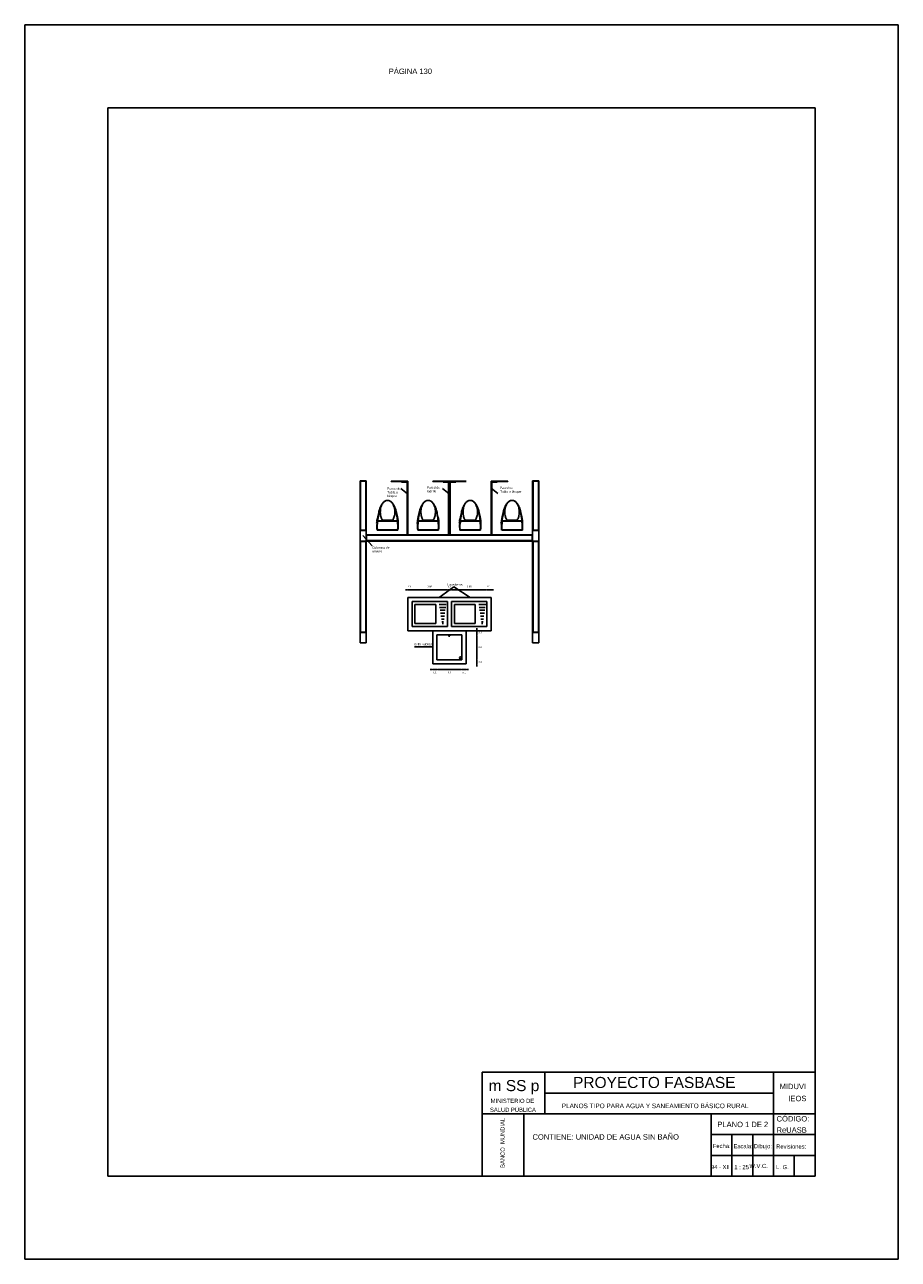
# Model space of a CAD drawing. Header units: metres. Extents: x 2413 to 4131, y 3282 to 4239.
# Tile 5 of 57: x 2510 to 2531, y 4207 to 4237. Entities that reach past the tile are written whole.
import ezdxf
from ezdxf.enums import TextEntityAlignment as Align

# ---------------------------------------------------------------- set-up
doc = ezdxf.new("R2010")
doc.units = ezdxf.units.M
for name, color, linetype in [('Cotas', 7, 'Continuous'), ('Dibujo', 7, 'Continuous'), ('Mobiliario', 7, 'Continuous')]:
    doc.layers.add(name, color=color, linetype=linetype)
doc.styles.add('Annotative', font='arial.ttf')
doc.styles.get("Standard").update_dxf_attribs({"font": 'arial.ttf'})
doc.dimstyles.new('Vero', dxfattribs={"dimtxt": 0.04, "dimasz": 0.03, "dimexe": 1.25, "dimexo": 0.625, "dimgap": 0.05, "dimtad": 2, "dimtih": 1, "dimtoh": 1, "dimtxsty": 'Standard', "dimblk": 'DOT', "dimcen": 0, "dimse1": 1, "dimse2": 1, "dimadec": 0, "dimazin": 0, "dimtfac": 1, "dimtix": 1, "dimtmove": 0, "dimatfit": 2, "dimfxl": 1, "dimarcsym": 2})

# ---------------------------------------------------------------- blocks, each defined once
blk = doc.blocks.new('B11')
for p, q in [((-0.226, 0.356), (-0.218, 0.347)), ((0.272, 0.356), (0.264, 0.347)), ((-0.214, 0.128), (-0.207, 0.137)), ((-0.211, 0.08), (-0.207, 0.059)), ((0.259, 0.128), (0.252, 0.137)), ((0.256, 0.08), (0.253, 0.059))]:
    blk.add_line(p, q)
at = {"linetype": 'Continuous'}
for p, q in [((0.272, 0.356), (-0.226, 0.356)), ((0.264, 0.347), (-0.218, 0.347)), ((-0.229, 0.2), (-0.244, 0.197)), ((-0.239, 0.174), (-0.244, 0.197)), ((-0.225, 0.176), (-0.239, 0.174)), ((0.259, 0.128), (-0.214, 0.128)), ((-0.214, 0.128), (-0.211, 0.08)), ((0.252, 0.137), (-0.207, 0.137)), ((-0.207, 0.059), (-0.162, -0.158)), ((-0.098, 0.117), (0.143, 0.117)), ((0.253, 0.059), (0.207, -0.158)), ((0.259, 0.128), (0.256, 0.08)), ((0.278, 0.125), (0.277, 0.233)), ((-0.143, -0.205), (-0.121, -0.243)), ((0.189, -0.205), (0.166, -0.243))]:
    blk.add_line(p, q, dxfattribs=at)
blk.add_lwpolyline([(0.259, 0.128), (0.272, 0.185), (0.278, 0.241), (0.278, 0.299), (0.272, 0.356)])
for points in [[(-0.233, 0.125), (-0.229, 0.176)], [(-0.233, 0.125), (-0.222, 0.076), (-0.213, 0.033), (-0.205, -0.005), (-0.198, -0.039), (-0.191, -0.068), (-0.185, -0.093), (-0.179, -0.116), (-0.173, -0.136), (-0.173, -0.136), (-0.167, -0.154), (-0.162, -0.171), (-0.156, -0.186), (-0.15, -0.2), (-0.144, -0.213), (-0.139, -0.224), (-0.134, -0.235), (-0.129, -0.244), (-0.129, -0.244), (-0.124, -0.253), (-0.12, -0.261), (-0.115, -0.269), (-0.111, -0.276), (-0.107, -0.282), (-0.103, -0.288), (-0.098, -0.295), (-0.093, -0.301), (-0.093, -0.301), (-0.088, -0.307), (-0.083, -0.313), (-0.077, -0.319), (-0.071, -0.324), (-0.064, -0.33), (-0.057, -0.335), (-0.05, -0.34), (-0.043, -0.344), (-0.043, -0.344), (-0.035, -0.348), (-0.028, -0.352), (-0.019, -0.355), (-0.011, -0.357), (-0.003, -0.359), (0.006, -0.361), (0.014, -0.361), (0.023, -0.362), (0.023, -0.362), (0.031, -0.361), (0.04, -0.361), (0.048, -0.359), (0.057, -0.357), (0.065, -0.355), (0.073, -0.352), (0.081, -0.348), (0.088, -0.344), (0.088, -0.344), (0.096, -0.34), (0.103, -0.335), (0.11, -0.33), (0.116, -0.324), (0.122, -0.319), (0.128, -0.313), (0.134, -0.307), (0.139, -0.301), (0.139, -0.301), (0.143, -0.295), (0.148, -0.288), (0.152, -0.282), (0.157, -0.276), (0.161, -0.269), (0.165, -0.261), (0.17, -0.253), (0.174, -0.244), (0.174, -0.244), (0.179, -0.235), (0.184, -0.224), (0.19, -0.213), (0.196, -0.2), (0.201, -0.186), (0.207, -0.171), (0.213, -0.154), (0.219, -0.136), (0.219, -0.136), (0.225, -0.116), (0.23, -0.093), (0.237, -0.068), (0.243, -0.039), (0.251, -0.005), (0.259, 0.033), (0.268, 0.076), (0.278, 0.125)]]:
    blk.add_lwpolyline(points, dxfattribs=at)
for points in [[(-0.098, 0.117, 0.006181), (-0.101, 0.113, 0.076697), (-0.137, 0.027, 0.063684), (-0.152, -0.084, 0.063684), (-0.137, -0.195, 0.076697), (-0.101, -0.28, 0.107148), (-0.039, -0.343, 0.146855), (0.023, -0.361)], [(0.023, -0.361, 0.146855), (0.085, -0.343, 0.107148), (0.146, -0.28, 0.076697), (0.183, -0.195, 0.063684), (0.197, -0.084, 0.063684), (0.183, 0.027, 0.076697), (0.146, 0.113, 0.006181), (0.143, 0.117)]]:
    blk.add_lwpolyline(points, format="xyb", dxfattribs=at)
for centre, radius, start, end in [((0.289, 0.27), 0.523, 170.5377, 187.7399), ((0.289, 0.27), 0.514, 171.4368, 195.0201), ((-0.244, 0.27), 0.514, 344.9799, 8.5632), ((0.289, 0.27), 0.523, 187.7399, 195.822), ((-0.013, -0.127), 0.152, 191.8301, 211.0719), ((0.058, -0.127), 0.152, 328.9281, 348.1699)]:
    blk.add_arc(centre, radius, start, end, dxfattribs=at)
blk = doc.blocks.new('_Dot')
at = {"color": 0, "linetype": 'ByBlock', "lineweight": -2}
blk.add_line((-0.5, 0), (-1, 0), dxfattribs=at)
at = {"color": 0, "linetype": 'ByBlock', "const_width": 0.5}
blk.add_lwpolyline([(-0.25, 0, 1), (0.25, 0, 1)], format="xyb", close=True, dxfattribs=at)
blk = doc.blocks.new('*D341')
at = {"layer": 'Cotas', "color": 0, "linetype": 'ByBlock', "lineweight": -2, "transparency": 16777216}
for p, q in [((2519.556, 4223.419), (2519.526, 4223.419)), ((2519.586, 4223.419), (2519.686, 4223.419)), ((2519.716, 4223.419), (2519.746, 4223.419))]:
    blk.add_line(p, q, dxfattribs=at)
at = {"layer": 'Defpoints', "color": 0, "linetype": 'ByBlock', "transparency": 16777216}
for p in [(2519.686, 4223.419), (2519.586, 4223.236), (2519.686, 4223.136)]:
    blk.add_point(p, dxfattribs=at)
at = {"layer": 'Cotas', "color": 0, "linetype": 'ByBlock', "lineweight": -2, "transparency": 16777216, "xscale": 0.03, "yscale": 0.03, "zscale": 0.03}
blk.add_blockref('_Dot', (2519.586, 4223.419), dxfattribs=at)
at = {"layer": 'Cotas', "color": 0, "linetype": 'ByBlock', "lineweight": -2, "transparency": 16777216, "xscale": 0.03, "yscale": 0.03, "zscale": 0.03, "rotation": 180}
blk.add_blockref('_Dot', (2519.686, 4223.419), dxfattribs=at)
at = {"layer": 'Cotas', "color": 0, "linetype": 'ByBlock', "transparency": 16777216, "insert": (2519.636, 4223.493), "char_height": 0.04, "attachment_point": 5}
blk.add_mtext('0,1', dxfattribs=at)
blk = doc.blocks.new('*D342')
at = {"layer": 'Cotas', "color": 0, "linetype": 'ByBlock', "lineweight": -2, "transparency": 16777216}
blk.add_line((2519.716, 4223.419), (2520.506, 4223.419), dxfattribs=at)
at = {"layer": 'Defpoints', "color": 0, "linetype": 'ByBlock', "transparency": 16777216}
for p in [(2520.536, 4223.419), (2519.686, 4223.136), (2520.536, 4223.136)]:
    blk.add_point(p, dxfattribs=at)
at = {"layer": 'Cotas', "color": 0, "linetype": 'ByBlock', "lineweight": -2, "transparency": 16777216, "xscale": 0.03, "yscale": 0.03, "zscale": 0.03, "rotation": 180}
blk.add_blockref('_Dot', (2519.686, 4223.419), dxfattribs=at)
at = {"layer": 'Cotas', "color": 0, "linetype": 'ByBlock', "lineweight": -2, "transparency": 16777216, "xscale": 0.03, "yscale": 0.03, "zscale": 0.03}
blk.add_blockref('_Dot', (2520.536, 4223.419), dxfattribs=at)
at = {"layer": 'Cotas', "color": 0, "linetype": 'ByBlock', "transparency": 16777216, "insert": (2520.111, 4223.493), "char_height": 0.04, "attachment_point": 5}
blk.add_mtext('0,85', dxfattribs=at)
blk = doc.blocks.new('*D343')
at = {"layer": 'Cotas', "color": 0, "linetype": 'ByBlock', "lineweight": -2, "transparency": 16777216}
for p, q in [((2520.506, 4223.419), (2520.476, 4223.419)), ((2520.536, 4223.419), (2520.636, 4223.419)), ((2520.666, 4223.419), (2520.696, 4223.419))]:
    blk.add_line(p, q, dxfattribs=at)
at = {"layer": 'Defpoints', "color": 0, "linetype": 'ByBlock', "transparency": 16777216}
for p in [(2520.636, 4223.419), (2520.536, 4223.136), (2520.636, 4223.136)]:
    blk.add_point(p, dxfattribs=at)
at = {"layer": 'Cotas', "color": 0, "linetype": 'ByBlock', "lineweight": -2, "transparency": 16777216, "xscale": 0.03, "yscale": 0.03, "zscale": 0.03}
blk.add_blockref('_Dot', (2520.536, 4223.419), dxfattribs=at)
at = {"layer": 'Cotas', "color": 0, "linetype": 'ByBlock', "lineweight": -2, "transparency": 16777216, "xscale": 0.03, "yscale": 0.03, "zscale": 0.03, "rotation": 180}
blk.add_blockref('_Dot', (2520.636, 4223.419), dxfattribs=at)
at = {"layer": 'Cotas', "color": 0, "linetype": 'ByBlock', "transparency": 16777216, "insert": (2520.586, 4223.493), "char_height": 0.04, "attachment_point": 5}
blk.add_mtext('0,1', dxfattribs=at)
blk = doc.blocks.new('*D344')
at = {"layer": 'Cotas', "color": 0, "linetype": 'ByBlock', "lineweight": -2, "transparency": 16777216}
blk.add_line((2520.666, 4223.419), (2521.456, 4223.419), dxfattribs=at)
at = {"layer": 'Defpoints', "color": 0, "linetype": 'ByBlock', "transparency": 16777216}
for p in [(2521.486, 4223.419), (2520.636, 4223.136), (2521.486, 4223.136)]:
    blk.add_point(p, dxfattribs=at)
at = {"layer": 'Cotas', "color": 0, "linetype": 'ByBlock', "lineweight": -2, "transparency": 16777216, "xscale": 0.03, "yscale": 0.03, "zscale": 0.03, "rotation": 180}
blk.add_blockref('_Dot', (2520.636, 4223.419), dxfattribs=at)
at = {"layer": 'Cotas', "color": 0, "linetype": 'ByBlock', "lineweight": -2, "transparency": 16777216, "xscale": 0.03, "yscale": 0.03, "zscale": 0.03}
blk.add_blockref('_Dot', (2521.486, 4223.419), dxfattribs=at)
at = {"layer": 'Cotas', "color": 0, "linetype": 'ByBlock', "transparency": 16777216, "insert": (2521.061, 4223.493), "char_height": 0.04, "attachment_point": 5}
blk.add_mtext('0,85', dxfattribs=at)
blk = doc.blocks.new('*D345')
at = {"layer": 'Cotas', "color": 0, "linetype": 'ByBlock', "lineweight": -2, "transparency": 16777216}
for p, q in [((2521.456, 4223.419), (2521.426, 4223.419)), ((2521.486, 4223.419), (2521.586, 4223.419)), ((2521.616, 4223.419), (2521.646, 4223.419))]:
    blk.add_line(p, q, dxfattribs=at)
at = {"layer": 'Defpoints', "color": 0, "linetype": 'ByBlock', "transparency": 16777216}
for p in [(2521.586, 4223.419), (2521.486, 4223.136), (2521.586, 4223.236)]:
    blk.add_point(p, dxfattribs=at)
at = {"layer": 'Cotas', "color": 0, "linetype": 'ByBlock', "lineweight": -2, "transparency": 16777216, "xscale": 0.03, "yscale": 0.03, "zscale": 0.03}
blk.add_blockref('_Dot', (2521.486, 4223.419), dxfattribs=at)
at = {"layer": 'Cotas', "color": 0, "linetype": 'ByBlock', "lineweight": -2, "transparency": 16777216, "xscale": 0.03, "yscale": 0.03, "zscale": 0.03, "rotation": 180}
blk.add_blockref('_Dot', (2521.586, 4223.419), dxfattribs=at)
at = {"layer": 'Cotas', "color": 0, "linetype": 'ByBlock', "transparency": 16777216, "insert": (2521.536, 4223.493), "char_height": 0.04, "attachment_point": 5}
blk.add_mtext('0,1', dxfattribs=at)
blk = doc.blocks.new('*D346')
at = {"layer": 'Cotas', "color": 0, "linetype": 'ByBlock', "lineweight": -2, "transparency": 16777216}
for p, q in [((2520.156, 4221.504), (2520.126, 4221.504)), ((2520.186, 4221.504), (2520.286, 4221.504)), ((2520.316, 4221.504), (2520.346, 4221.504))]:
    blk.add_line(p, q, dxfattribs=at)
at = {"layer": 'Defpoints', "color": 0, "linetype": 'ByBlock', "transparency": 16777216}
for p in [(2520.186, 4221.636), (2520.286, 4221.736), (2520.286, 4221.504)]:
    blk.add_point(p, dxfattribs=at)
at = {"layer": 'Cotas', "color": 0, "linetype": 'ByBlock', "lineweight": -2, "transparency": 16777216, "xscale": 0.03, "yscale": 0.03, "zscale": 0.03}
blk.add_blockref('_Dot', (2520.186, 4221.504), dxfattribs=at)
at = {"layer": 'Cotas', "color": 0, "linetype": 'ByBlock', "lineweight": -2, "transparency": 16777216, "xscale": 0.03, "yscale": 0.03, "zscale": 0.03, "rotation": 180}
blk.add_blockref('_Dot', (2520.286, 4221.504), dxfattribs=at)
at = {"layer": 'Cotas', "color": 0, "linetype": 'ByBlock', "transparency": 16777216, "insert": (2520.236, 4221.43), "char_height": 0.04, "attachment_point": 5}
blk.add_mtext('0,1', dxfattribs=at)
blk = doc.blocks.new('*D347')
at = {"layer": 'Cotas', "color": 0, "linetype": 'ByBlock', "lineweight": -2, "transparency": 16777216}
blk.add_line((2520.316, 4221.504), (2520.856, 4221.504), dxfattribs=at)
at = {"layer": 'Defpoints', "color": 0, "linetype": 'ByBlock', "transparency": 16777216}
for p in [(2520.286, 4221.736), (2520.886, 4221.736), (2520.886, 4221.504)]:
    blk.add_point(p, dxfattribs=at)
at = {"layer": 'Cotas', "color": 0, "linetype": 'ByBlock', "lineweight": -2, "transparency": 16777216, "xscale": 0.03, "yscale": 0.03, "zscale": 0.03, "rotation": 180}
blk.add_blockref('_Dot', (2520.286, 4221.504), dxfattribs=at)
at = {"layer": 'Cotas', "color": 0, "linetype": 'ByBlock', "lineweight": -2, "transparency": 16777216, "xscale": 0.03, "yscale": 0.03, "zscale": 0.03}
blk.add_blockref('_Dot', (2520.886, 4221.504), dxfattribs=at)
at = {"layer": 'Cotas', "color": 0, "linetype": 'ByBlock', "transparency": 16777216, "insert": (2520.586, 4221.43), "char_height": 0.04, "attachment_point": 5}
blk.add_mtext('0,6', dxfattribs=at)
blk = doc.blocks.new('*D348')
at = {"layer": 'Cotas', "color": 0, "linetype": 'ByBlock', "lineweight": -2, "transparency": 16777216}
for p, q in [((2520.856, 4221.504), (2520.826, 4221.504)), ((2520.886, 4221.504), (2520.986, 4221.504)), ((2521.016, 4221.504), (2521.046, 4221.504))]:
    blk.add_line(p, q, dxfattribs=at)
at = {"layer": 'Defpoints', "color": 0, "linetype": 'ByBlock', "transparency": 16777216}
for p in [(2520.886, 4221.736), (2520.986, 4221.636), (2520.986, 4221.504)]:
    blk.add_point(p, dxfattribs=at)
at = {"layer": 'Cotas', "color": 0, "linetype": 'ByBlock', "lineweight": -2, "transparency": 16777216, "xscale": 0.03, "yscale": 0.03, "zscale": 0.03}
blk.add_blockref('_Dot', (2520.886, 4221.504), dxfattribs=at)
at = {"layer": 'Cotas', "color": 0, "linetype": 'ByBlock', "lineweight": -2, "transparency": 16777216, "xscale": 0.03, "yscale": 0.03, "zscale": 0.03, "rotation": 180}
blk.add_blockref('_Dot', (2520.986, 4221.504), dxfattribs=at)
at = {"layer": 'Cotas', "color": 0, "linetype": 'ByBlock', "transparency": 16777216, "insert": (2520.936, 4221.43), "char_height": 0.04, "attachment_point": 5}
blk.add_mtext('0,1', dxfattribs=at)
blk = doc.blocks.new('*D349')
at = {"layer": 'Cotas', "color": 0, "linetype": 'ByBlock', "lineweight": -2, "transparency": 16777216}
for p, q in [((2521.241, 4222.466), (2521.241, 4222.496)), ((2521.241, 4222.436), (2521.241, 4222.336)), ((2521.241, 4222.306), (2521.241, 4222.276))]:
    blk.add_line(p, q, dxfattribs=at)
at = {"layer": 'Defpoints', "color": 0, "linetype": 'ByBlock', "transparency": 16777216}
for p in [(2520.886, 4222.336), (2520.986, 4222.436), (2521.241, 4222.336)]:
    blk.add_point(p, dxfattribs=at)
at = {"layer": 'Cotas', "color": 0, "linetype": 'ByBlock', "lineweight": -2, "transparency": 16777216, "xscale": 0.03, "yscale": 0.03, "zscale": 0.03}
for p, rotation in [((2521.241, 4222.436), 270), ((2521.241, 4222.336), 90)]:
    blk.add_blockref('_Dot', p, dxfattribs=dict(at, rotation=rotation))
at = {"layer": 'Cotas', "color": 0, "linetype": 'ByBlock', "transparency": 16777216, "insert": (2521.323, 4222.386), "char_height": 0.04, "attachment_point": 5}
blk.add_mtext('0,1', dxfattribs=at)
blk = doc.blocks.new('*D350')
at = {"layer": 'Cotas', "color": 0, "linetype": 'ByBlock', "lineweight": -2, "transparency": 16777216}
blk.add_line((2521.241, 4222.306), (2521.241, 4221.766), dxfattribs=at)
at = {"layer": 'Defpoints', "color": 0, "linetype": 'ByBlock', "transparency": 16777216}
for p in [(2520.886, 4222.336), (2520.886, 4221.736), (2521.241, 4221.736)]:
    blk.add_point(p, dxfattribs=at)
at = {"layer": 'Cotas', "color": 0, "linetype": 'ByBlock', "lineweight": -2, "transparency": 16777216, "xscale": 0.03, "yscale": 0.03, "zscale": 0.03}
for p, rotation in [((2521.241, 4222.336), 90), ((2521.241, 4221.736), 270)]:
    blk.add_blockref('_Dot', p, dxfattribs=dict(at, rotation=rotation))
at = {"layer": 'Cotas', "color": 0, "linetype": 'ByBlock', "transparency": 16777216, "insert": (2521.327, 4222.036), "char_height": 0.04, "attachment_point": 5}
blk.add_mtext('0,6', dxfattribs=at)
blk = doc.blocks.new('*D351')
at = {"layer": 'Cotas', "color": 0, "linetype": 'ByBlock', "lineweight": -2, "transparency": 16777216}
for p, q in [((2521.241, 4221.766), (2521.241, 4221.796)), ((2521.241, 4221.736), (2521.241, 4221.636)), ((2521.241, 4221.606), (2521.241, 4221.576))]:
    blk.add_line(p, q, dxfattribs=at)
at = {"layer": 'Defpoints', "color": 0, "linetype": 'ByBlock', "transparency": 16777216}
for p in [(2520.886, 4221.736), (2520.986, 4221.636), (2521.241, 4221.636)]:
    blk.add_point(p, dxfattribs=at)
at = {"layer": 'Cotas', "color": 0, "linetype": 'ByBlock', "lineweight": -2, "transparency": 16777216, "xscale": 0.03, "yscale": 0.03, "zscale": 0.03}
for p, rotation in [((2521.241, 4221.736), 270), ((2521.241, 4221.636), 90)]:
    blk.add_blockref('_Dot', p, dxfattribs=dict(at, rotation=rotation))
at = {"layer": 'Cotas', "color": 0, "linetype": 'ByBlock', "transparency": 16777216, "insert": (2521.323, 4221.686), "char_height": 0.04, "attachment_point": 5}
blk.add_mtext('0,1', dxfattribs=at)

msp = doc.modelspace()

# ---------------------------------------------------------------- linework, layer by layer
at = {"layer": 'Dibujo', "color": 0, "linetype": 'ByBlock'}
for p, q in [((2510.376, 4237.014), (2531.376, 4237.014)), ((2510.376, 4207.314), (2510.376, 4237.014)), ((2510.376, 4237.014), (2513.376, 4237.014)), ((2510.376, 4237.014), (2512.876, 4237.014)), ((2531.376, 4237.014), (2531.376, 4207.314)), ((2512.376, 4235.014), (2512.376, 4209.314)), ((2529.376, 4235.014), (2512.376, 4235.014)), ((2529.376, 4235.014), (2529.376, 4209.314)), ((2518.436, 4226.043), (2518.436, 4224.843)), ((2518.586, 4226.043), (2518.436, 4226.043)), ((2518.586, 4226.033), (2518.436, 4226.033)), ((2518.446, 4226.043), (2518.446, 4224.843)), ((2518.576, 4224.843), (2518.576, 4226.043)), ((2518.586, 4222.143), (2518.586, 4226.043)), ((2519.586, 4226.033), (2519.186, 4226.033)), ((2519.186, 4226.033), (2519.186, 4226.023)), ((2519.186, 4226.023), (2519.436, 4226.023)), ((2519.436, 4226.023), (2519.436, 4226.013)), ((2519.586, 4224.733), (2519.586, 4226.033)), ((2520.586, 4226.033), (2520.186, 4226.033)), ((2520.186, 4226.033), (2520.186, 4226.023)), ((2520.186, 4226.023), (2520.436, 4226.023)), ((2520.436, 4226.023), (2520.436, 4226.013)), ((2520.586, 4224.743), (2520.586, 4226.033)), ((2520.586, 4224.733), (2520.586, 4226.033)), ((2520.586, 4224.733), (2520.586, 4226.033)), ((2520.586, 4226.033), (2520.986, 4226.033)), ((2520.986, 4226.023), (2520.736, 4226.023)), ((2520.736, 4226.023), (2520.736, 4226.013)), ((2521.586, 4224.733), (2521.586, 4226.033)), ((2521.586, 4226.033), (2521.986, 4226.033)), ((2521.586, 4224.733), (2521.586, 4226.033)), ((2521.986, 4226.023), (2521.736, 4226.023)), ((2521.736, 4226.023), (2521.736, 4226.013)), ((2521.986, 4226.033), (2521.986, 4226.023)), ((2522.586, 4222.143), (2522.586, 4226.043)), ((2522.586, 4226.043), (2522.736, 4226.043)), ((2522.586, 4226.033), (2522.736, 4226.033)), ((2522.596, 4224.843), (2522.596, 4226.043)), ((2522.726, 4226.043), (2522.726, 4224.843)), ((2522.736, 4226.043), (2522.736, 4222.143)), ((2519.42, 4225.854), (2519.578, 4225.727)), ((2519.436, 4226.013), (2519.566, 4226.013)), ((2519.566, 4224.733), (2519.566, 4226.013)), ((2519.566, 4224.733), (2519.566, 4226.013)), ((2520.42, 4225.854), (2520.578, 4225.727)), ((2520.436, 4226.013), (2520.566, 4226.013)), ((2520.566, 4224.733), (2520.566, 4226.013)), ((2520.606, 4224.733), (2520.606, 4226.013)), ((2520.736, 4226.013), (2520.606, 4226.013)), ((2521.59, 4225.864), (2521.748, 4225.737)), ((2521.606, 4224.733), (2521.606, 4226.013)), ((2521.736, 4226.013), (2521.606, 4226.013)), ((2518.436, 4224.853), (2518.586, 4224.853)), ((2518.436, 4224.843), (2518.436, 4224.593)), ((2518.436, 4224.843), (2518.586, 4224.843)), ((2522.586, 4224.853), (2522.736, 4224.853)), ((2522.586, 4224.843), (2522.736, 4224.843)), ((2518.436, 4224.593), (2518.436, 4222.393)), ((2518.436, 4224.593), (2518.586, 4224.593)), ((2518.436, 4224.583), (2518.586, 4224.583)), ((2518.446, 4224.593), (2518.446, 4222.393)), ((2518.725, 4224.476), (2518.503, 4224.725)), ((2518.576, 4222.393), (2518.576, 4224.593)), ((2518.586, 4224.743), (2522.586, 4224.743)), ((2518.586, 4224.733), (2522.586, 4224.733)), ((2518.586, 4224.603), (2522.586, 4224.603)), ((2518.586, 4224.593), (2522.586, 4224.593)), ((2518.596, 4224.593), (2518.596, 4224.743)), ((2521.576, 4224.743), (2520.576, 4224.743)), ((2522.576, 4224.593), (2522.576, 4224.743)), ((2522.586, 4224.593), (2522.736, 4224.593)), ((2522.586, 4224.583), (2522.736, 4224.583)), ((2522.596, 4222.393), (2522.596, 4224.593)), ((2522.726, 4224.593), (2522.726, 4222.393)), ((2520.695, 4223.49), (2520.341, 4223.236)), ((2520.695, 4223.49), (2521.086, 4223.236)), ((2520.586, 4223.236), (2519.586, 4223.236)), ((2519.586, 4222.436), (2519.586, 4223.236)), ((2520.536, 4223.136), (2519.686, 4223.136)), ((2519.686, 4222.536), (2519.686, 4223.136)), ((2519.756, 4222.606), (2519.756, 4223.066)), ((2520.256, 4223.066), (2519.756, 4223.066)), ((2520.256, 4222.606), (2520.256, 4223.066)), ((2520.341, 4223.066), (2520.507, 4223.066)), ((2520.536, 4223.136), (2520.536, 4222.536)), ((2520.586, 4223.236), (2521.586, 4223.236)), ((2520.636, 4223.136), (2521.486, 4223.136)), ((2520.636, 4223.136), (2520.636, 4222.536)), ((2521.206, 4223.066), (2520.706, 4223.066)), ((2520.706, 4222.606), (2520.706, 4223.066)), ((2521.206, 4222.606), (2521.206, 4223.066)), ((2521.291, 4223.066), (2521.457, 4223.066)), ((2521.486, 4223.136), (2521.486, 4222.536)), ((2521.586, 4223.236), (2521.586, 4222.436)), ((2520.351, 4222.996), (2520.497, 4222.996)), ((2520.361, 4222.926), (2520.487, 4222.926)), ((2520.372, 4222.856), (2520.476, 4222.856)), ((2520.382, 4222.786), (2520.466, 4222.786)), ((2521.301, 4222.996), (2521.447, 4222.996)), ((2521.311, 4222.926), (2521.437, 4222.926)), ((2521.322, 4222.856), (2521.426, 4222.856)), ((2521.332, 4222.786), (2521.416, 4222.786)), ((2520.536, 4222.536), (2519.686, 4222.536)), ((2520.256, 4222.606), (2519.756, 4222.606)), ((2520.392, 4222.716), (2520.456, 4222.716)), ((2520.403, 4222.646), (2520.446, 4222.646)), ((2520.424, 4222.606), (2520.408, 4222.606)), ((2520.44, 4222.606), (2520.424, 4222.606)), ((2521.486, 4222.536), (2520.636, 4222.536)), ((2521.206, 4222.606), (2520.706, 4222.606)), ((2521.342, 4222.716), (2521.406, 4222.716)), ((2521.353, 4222.646), (2521.396, 4222.646)), ((2521.374, 4222.606), (2521.358, 4222.606)), ((2521.39, 4222.606), (2521.374, 4222.606)), ((2518.436, 4222.403), (2518.586, 4222.403)), ((2518.436, 4222.393), (2518.436, 4222.143)), ((2518.436, 4222.393), (2518.586, 4222.393)), ((2521.586, 4222.436), (2519.586, 4222.436)), ((2520.586, 4222.436), (2520.186, 4222.436)), ((2520.186, 4222.436), (2520.186, 4221.636)), ((2520.286, 4222.336), (2520.286, 4221.736)), ((2520.886, 4222.336), (2520.286, 4222.336)), ((2520.568, 4222.336), (2520.568, 4222.311)), ((2520.568, 4222.311), (2520.594, 4222.311)), ((2520.581, 4222.302), (2520.568, 4222.302)), ((2520.581, 4222.311), (2520.581, 4222.311)), ((2520.581, 4222.311), (2520.581, 4222.292)), ((2520.581, 4222.302), (2520.594, 4222.302)), ((2520.594, 4222.311), (2520.594, 4222.336)), ((2520.886, 4221.736), (2520.886, 4222.336)), ((2520.986, 4221.636), (2520.986, 4222.436)), ((2522.586, 4222.403), (2522.736, 4222.403)), ((2522.586, 4222.393), (2522.736, 4222.393)), ((2518.436, 4222.143), (2518.586, 4222.143)), ((2519.743, 4222.046), (2520.186, 4222.046)), ((2522.736, 4222.143), (2522.586, 4222.143)), ((2520.186, 4221.636), (2520.986, 4221.636)), ((2520.286, 4221.736), (2520.886, 4221.736)), ((2521.376, 4211.814), (2521.376, 4209.314)), ((2529.376, 4211.814), (2521.376, 4211.814)), ((2522.876, 4211.814), (2522.876, 4210.814)), ((2528.376, 4209.314), (2528.376, 4211.814)), ((2528.376, 4211.314), (2522.876, 4211.314)), ((2529.376, 4210.814), (2521.376, 4210.814)), ((2522.376, 4210.814), (2522.376, 4209.314)), ((2522.376, 4209.314), (2522.376, 4210.814)), ((2526.876, 4209.314), (2526.876, 4210.814)), ((2529.376, 4210.314), (2526.876, 4210.314)), ((2527.376, 4209.314), (2527.376, 4210.314)), ((2527.876, 4209.314), (2527.876, 4210.314)), ((2529.376, 4209.814), (2526.876, 4209.814)), ((2528.876, 4209.314), (2528.876, 4209.814)), ((2529.376, 4209.314), (2512.376, 4209.314)), ((2531.376, 4207.314), (2510.376, 4207.314))]:
    msp.add_line(p, q, dxfattribs=at)
msp.add_circle((2520.851, 4221.782), 0.0249, dxfattribs=at)

# ---------------------------------------------------------------- block references
at = {"layer": 'Mobiliario', "lineweight": 5, "xscale": -1, "rotation": 180}
for p in [(2519.076, 4225.21), (2520.051, 4225.21), (2521.064, 4225.21), (2522.068, 4225.21)]:
    msp.add_blockref('B11', p, dxfattribs=at)

# ---------------------------------------------------------------- texts
at = {"layer": 'Dibujo', "color": 0, "linetype": 'ByBlock'}
for s, height, p in [('Tabla o ', 0.0554, (2519.088, 4225.74)), ('Pared de ', 0.0554, (2519.088, 4225.829)), ('ladrillo', 0.0554, (2520.045, 4225.766)), ('Pared de ', 0.0554, (2520.045, 4225.854)), ('Tabla o bloque', 0.05536, (2521.803, 4225.756)), ('Pared de ', 0.0554, (2521.803, 4225.845)), ('bloque', 0.0554, (2519.088, 4225.651)), ('Columna de ', 0.05536, (2518.727, 4224.409)), ('amarre ', 0.0554, (2518.727, 4224.32)), ('Lavaderos', 0.0554, (2520.537, 4223.517)), ('Grifo publico', 0.05536, (2519.737, 4222.082)), ('m SS p', 0.2662, (2521.528, 4211.36)), ('PROYECTO FASBASE', 0.26624, (2523.558, 4211.435)), ('PLANOS TIPO PARA AGUA Y SANEAMIENTO BÁSICO RURAL', 0.11076, (2523.286, 4210.95))]:
    msp.add_text(s, height=height, dxfattribs=at).set_placement(p)
at = {"layer": 'Dibujo', "color": 0, "linetype": 'ByBlock', "style": 'Annotative'}
for s, p in [('MIDUVI', (2528.524, 4211.408)), ('IEOS', (2528.733, 4211.118)), ('PLANO 1 DE 2', (2527.027, 4210.494)), ('CÓDIGO:', (2528.45, 4210.63)), ('CONTIENE: UNIDAD DE AGUA SIN BAÑO', (2522.582, 4210.193)), ('ReUASB', (2528.45, 4210.36))]:
    msp.add_text(s, height=0.13, dxfattribs=at).set_placement(p)
at = {"layer": 'Dibujo', "color": 0, "linetype": 'ByBlock'}
for s, p in [('MINISTERIO DE', (2522.1, 4211.076)), ('SALUD PÚBLICA', (2522.112, 4210.861)), ('Fecha:', (2527.131, 4209.991)), ('Escala:', (2527.647, 4209.986)), ('Dibujo:', (2528.123, 4209.986)), ('Revisiones:', (2528.801, 4209.976)), ('94 - XII', (2527.098, 4209.485)), ('1 : 25', (2527.61, 4209.482)), ('W.V.C.', (2528.018, 4209.51)), ('L. G. ', (2528.61, 4209.483))]:
    msp.add_text(s, height=0.1, dxfattribs=at).set_placement(p, align=Align.CENTER)
msp.add_text('BANCO  MUNDIAL', height=0.1, rotation=90, dxfattribs=at).set_placement((2521.913, 4210.115), align=Align.CENTER)
at = {"layer": 'Dibujo', "color": 0, "linetype": 'ByBlock', "insert": (2519.128, 4235.958), "char_height": 0.13, "width": 2.90393, "attachment_point": 1}
msp.add_mtext('PÁGINA 130', dxfattribs=at)

# ---------------------------------------------------------------- dimensions: what is measured, and where the dimension line sits
at = {"layer": 'Cotas', "color": 0, "linetype": 'ByBlock'}
for base, p1, p2, picture, middle in [((2519.686, 4223.419), (2519.586, 4223.236), (2519.686, 4223.136), '*D341', (2519.636, 4223.493)), ((2520.536, 4223.419), (2519.686, 4223.136), (2520.536, 4223.136), '*D342', (2520.111, 4223.493)), ((2520.636, 4223.419), (2520.536, 4223.136), (2520.636, 4223.136), '*D343', (2520.586, 4223.493)), ((2521.486, 4223.419), (2520.636, 4223.136), (2521.486, 4223.136), '*D344', (2521.061, 4223.493)), ((2521.586, 4223.419), (2521.486, 4223.136), (2521.586, 4223.236), '*D345', (2521.536, 4223.493)), ((2520.286, 4221.504), (2520.186, 4221.636), (2520.286, 4221.736), '*D346', (2520.236, 4221.43)), ((2520.886, 4221.504), (2520.286, 4221.736), (2520.886, 4221.736), '*D347', (2520.586, 4221.43)), ((2520.986, 4221.504), (2520.886, 4221.736), (2520.986, 4221.636), '*D348', (2520.936, 4221.43))]:
    dim = msp.add_linear_dim(base=base, p1=p1, p2=p2, dimstyle='Vero', dxfattribs=at)
    dim.commit()
    dim.dimension.update_dxf_attribs({"geometry": picture, "text_midpoint": middle})
for base, p1, p2, picture, middle in [((2521.241, 4222.336), (2520.986, 4222.436), (2520.886, 4222.336), '*D349', (2521.323, 4222.386)), ((2521.241, 4221.736), (2520.886, 4222.336), (2520.886, 4221.736), '*D350', (2521.327, 4222.036)), ((2521.241, 4221.636), (2520.886, 4221.736), (2520.986, 4221.636), '*D351', (2521.323, 4221.686))]:
    dim = msp.add_linear_dim(base=base, p1=p1, p2=p2, angle=90, dimstyle='Vero', dxfattribs=at)
    dim.commit()
    dim.dimension.update_dxf_attribs({"geometry": picture, "text_midpoint": middle})

doc.saveas('drawing.dxf')
